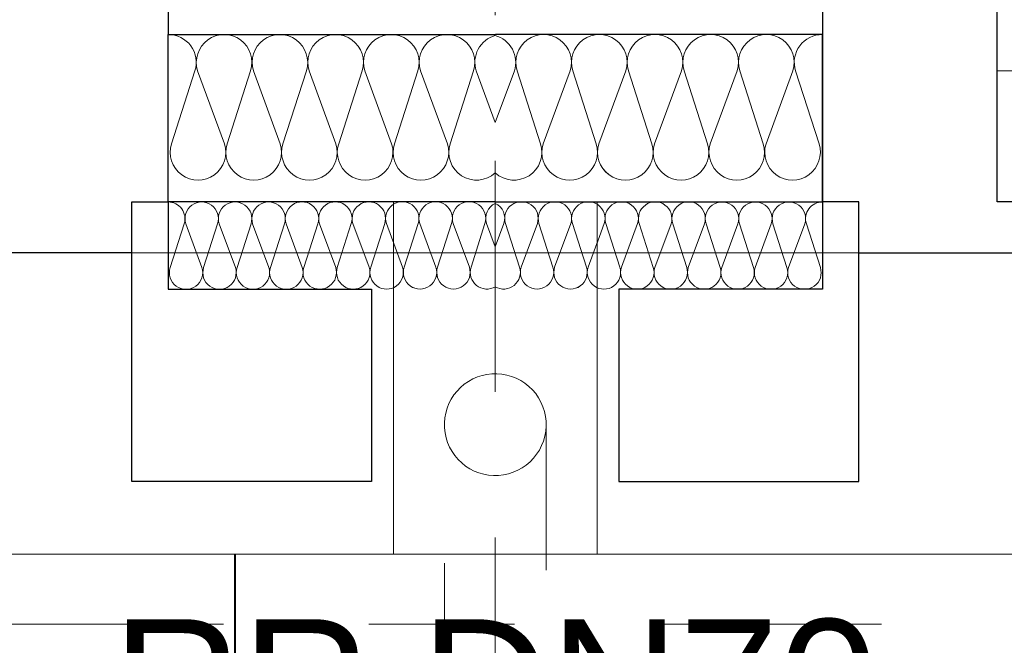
# Model space of a CAD drawing. Header units: metres. Extents: x -180 to 4, y -50 to 6.
# Tile 170 of 256: x -91.498 to -90.821, y -31.857 to -31.427. Entities that reach past the tile are written whole.
import ezdxf

# ---------------------------------------------------------------- set-up
doc = ezdxf.new("R2010")
doc.units = ezdxf.units.M
doc.header["$LTSCALE"] = 0.05
doc.header["$PDMODE"] = 1
doc.header["$PDSIZE"] = -2
for name, pattern in [('ISO-10 Strichpunktlinie', [4.699, 3.048, -0.762, 0.127, -0.762]), ('Linienart-50', [2.116531, 1.058062, -1.058469]), ('Linienart-53', [5.291531, 3.175, -1.058062, 0.352704, -0.705764])]:
    doc.linetypes.add(name, pattern=pattern)
doc.layers.get('0').update_dxf_attribs({"lineweight": 25})
for name, color, linetype, lineweight, true_color in [('30 -33 Aussenwände- 7 Fassade_ Elemente', 7, 'Continuous', 9, 0x00aacc), ('40 -41 Abwasser_Wasser_Gas- 1 Abwasser + sanitäre Anlagen', 7, 'Continuous', 9, 0xff6633), ('70 -72 Beschriftung- 1 Beschriftung allgemein', 7, 'Continuous', 9, 0xff6633), ('70 -72 Beschriftung- 7 Detailverweise Linie', 7, 'Continuous', 9, 0x00dd00), ('70 -76 Bemaßung- 2 Allgemein', 7, 'Continuous', 5, 0x6666cc)]:
    doc.layers.add(name, color=color, linetype=linetype, lineweight=lineweight, true_color=true_color)
for name, color, linetype, lineweight in [('40 -41 Abwasser_Wasser_Gas- 2 Wasser-1', 7, 'Continuous', 15), ('60- 61 allgemeine Ausstattung- 4 Terrassen', 7, 'Continuous', 9), ('70 -71 Achsen- 1 Gebäudeachsen', 7, 'Linienart-53', 18), ('Keine', 7, 'Continuous', 9)]:
    doc.layers.add(name, color=color, linetype=linetype, lineweight=lineweight)
doc.styles.add('Arial', font='arial.ttf')
doc.dimstyles.new('k+k 1_50', dxfattribs={"dimtxt": 0.100689, "dimasz": 0.05302, "dimexe": 0.05, "dimexo": 0.15, "dimgap": 0.01, "dimtad": 1, "dimdec": 3, "dimtxsty": 'Arial', "dimblk": 'VW_SLASH', "dimblk1": 'VW_SLASH', "dimblk2": 'VW_SLASH', "dimcen": 0, "dimdle": 0.05, "dimadec": 3, "dimazin": 0, "dimtfac": 0.75, "dimtdec": 3, "dimtix": 1, "dimtmove": 0, "dimatfit": 0, "dimldrblk": 'VW_SLASH-1', "dimfxl": 0.125, "dimfxlon": 1, "dimfrac": 2, "dimtolj": 1, "dimarcsym": 0})

# ---------------------------------------------------------------- blocks, each defined once
blk = doc.blocks.new('Gruppe-2801')
at = {"color": 255}
blk.add_wipeout([(-90.826, -31.46204), (-89.606, -31.46204), (-89.606, -31.55204), (-90.826, -31.55204)], dxfattribs=at).dxf.layer = '30 -33 Aussenwände- 7 Fassade_ Elemente'
at = {"layer": '30 -33 Aussenwände- 7 Fassade_ Elemente', "flags": 128}
blk.add_lwpolyline([(-90.826, -31.46204), (-89.606, -31.46204), (-89.606, -31.55204), (-90.826, -31.55204)], close=True, dxfattribs=at)
at = {"color": 255, "lineweight": 18}
blk.add_wipeout([(-90.826, -31.46204), (-90.736, -31.46204), (-90.736, -31.55204), (-90.826, -31.55204)], dxfattribs=at).dxf.layer = '30 -33 Aussenwände- 7 Fassade_ Elemente'
at = {"layer": '30 -33 Aussenwände- 7 Fassade_ Elemente', "lineweight": 18, "flags": 128}
blk.add_lwpolyline([(-90.826, -31.46204), (-90.736, -31.46204), (-90.736, -31.55204), (-90.826, -31.55204)], close=True, dxfattribs=at)
blk = doc.blocks.new('Gruppe-2805')
at = {"layer": '30 -33 Aussenwände- 7 Fassade_ Elemente', "lineweight": 9, "transparency": 33554687, "flags": 128}
for points in [[(0.1015, -4.05304, 0.324435), (0.12286, -4.04606, 0.324435), (0.12286, -4.02359, 0.324435), (0.1015, -4.01661), (0.0515, -4.03268, -0.324488), (0.03014, -4.0257, -0.324488), (0.03014, -4.00323, -0.324488), (0.0515, -3.99625), (0.1015, -4.01474, 0.324435), (0.12286, -4.00776, 0.324435), (0.12286, -3.98529, 0.324435), (0.1015, -3.97831), (0.0515, -3.99438, -0.324488), (0.03014, -3.9874, -0.324488), (0.03014, -3.96493, -0.324488), (0.0515, -3.95795), (0.1015, -3.97643, 0.324435), (0.12286, -3.96945, 0.324435), (0.12286, -3.94699, 0.324435), (0.1015, -3.94001), (0.0515, -3.95608, -0.767984), (0.03146, -3.925)], [(0.12581, -3.925, -0.426772), (0.1015, -3.93813), (0.06598, -3.925)], [(0.1015, -4.12964, 1.372583), (0.1015, -4.09322), (0.0515, -4.10929, -1.372995), (0.0515, -4.07286), (0.1015, -4.09134, 1.372583), (0.1015, -4.05491), (0.0515, -4.07098, -1.372995), (0.0515, -4.03456), (0.1015, -4.05304, 1.372583), (0.1015, -4.01661), (0.0515, -4.03268, -1.372995), (0.0515, -3.99625), (0.1015, -4.01474, 1.372583), (0.1015, -3.97831), (0.0515, -3.99438, -1.372995), (0.0515, -3.95795)], [(0.1265, -4.15, 0.513088), (0.1015, -4.13152), (0.0515, -4.14759, -1.372995), (0.0515, -4.11116), (0.1015, -4.12964, 1.372583), (0.1015, -4.09322), (0.0515, -4.10929, -1.372995), (0.0515, -4.07286), (0.1015, -4.09134, 1.372583), (0.1015, -4.05491)]]:
    blk.add_lwpolyline(points, format="xyb", dxfattribs=at)
blk = doc.blocks.new('Gruppe-2806')
at = {"layer": '30 -33 Aussenwände- 7 Fassade_ Elemente', "transparency": 33554687}
blk.add_blockref('Gruppe-2805', (0, 0), dxfattribs=at)
blk = doc.blocks.new('Dämmung-131')
at = {"layer": '30 -33 Aussenwände- 7 Fassade_ Elemente', "color": 7, "transparency": 33554687}
blk.add_blockref('Gruppe-2806', (0, 0), dxfattribs=at)
at = {"layer": '30 -33 Aussenwände- 7 Fassade_ Elemente', "color": 0, "flags": 1}
for tag in ['instanceID', 'prm0_value', 'prm1_value', 'prm2_value', 'prm3_value', 'prm4_value', 'prm5_value', 'prm6_value', 'IFC_UUID', 'prm0_name', 'prm0_type', 'prm1_name', 'prm1_type', 'prm2_name', 'prm2_type', 'prm3_name', 'prm3_type', 'prm4_name', 'prm4_type', 'prm5_name', 'prm5_type', 'prm6_name', 'prm6_type']:
    blk.add_attdef(tag, (-91.171, -31.58024), '', height=0.00018, dxfattribs=at)
blk = doc.blocks.new('Gruppe-2808')
at = {"layer": '30 -33 Aussenwände- 7 Fassade_ Elemente', "lineweight": 9, "transparency": 33554687, "flags": 128}
for points in [[(0.07161, -3.99989, 0.324435), (0.08443, -3.99572, 0.324435), (0.08444, -3.98223, 0.324435), (0.07163, -3.97804), (0.04162, -3.98766, -0.324488), (0.02881, -3.98346, -0.324488), (0.02882, -3.96998, -0.324488), (0.04164, -3.9658), (0.07163, -3.97691, 0.324435), (0.08445, -3.97273, 0.324435), (0.08446, -3.95925, 0.324435), (0.07165, -3.95506), (0.04164, -3.96467, -0.324488), (0.02883, -3.96048, -0.324488), (0.02884, -3.94699, -0.324488), (0.04166, -3.94282), (0.07165, -3.95393, 0.324435), (0.08447, -3.94975, 0.324435), (0.08448, -3.93627, 0.324435), (0.07167, -3.93207), (0.04166, -3.94169, -0.688254), (0.02823, -3.92496)], [(0.08554, -3.92501, -0.374705), (0.07167, -3.93095), (0.05557, -3.92498)], [(0.07151, -4.13778, 1.372583), (0.07153, -4.11593), (0.04152, -4.12554, -1.372995), (0.04154, -4.10369), (0.07153, -4.1148, 1.372583), (0.07154, -4.09294), (0.04154, -4.10256, -1.372995), (0.04155, -4.08071), (0.07154, -4.09182, 1.372583), (0.07156, -4.06996), (0.04155, -4.07958, -1.372995), (0.04157, -4.05773), (0.07156, -4.06884, 1.372583), (0.07158, -4.04698), (0.04157, -4.0566, -1.372995), (0.04159, -4.03474), (0.07158, -4.04586, 1.372583), (0.0716, -4.024), (0.04159, -4.03362, -1.372995), (0.04161, -4.01176), (0.0716, -4.02287, 1.372583), (0.07161, -4.00102), (0.04161, -4.01064, -1.372995), (0.04162, -3.98878), (0.07161, -3.99989, 1.372583), (0.07163, -3.97804), (0.04162, -3.98766, -1.372995), (0.04164, -3.9658), (0.07163, -3.97691, 1.372583), (0.07165, -3.95506), (0.04164, -3.96467, -1.372995), (0.04166, -3.94282)], [(0.0865, -4.15001, 0.513088), (0.07151, -4.13891), (0.0415, -4.14853, -1.372995), (0.04152, -4.12667), (0.07151, -4.13778, 1.372583), (0.07153, -4.11593), (0.04152, -4.12554, -1.372995), (0.04154, -4.10369), (0.07153, -4.1148, 1.372583), (0.07154, -4.09294)]]:
    blk.add_lwpolyline(points, format="xyb", dxfattribs=at)
blk = doc.blocks.new('Gruppe-2809')
at = {"layer": '30 -33 Aussenwände- 7 Fassade_ Elemente', "transparency": 33554687}
blk.add_blockref('Gruppe-2808', (0, 0), dxfattribs=at)
blk = doc.blocks.new('Dämmung-132')
at = {"layer": '30 -33 Aussenwände- 7 Fassade_ Elemente', "color": 7, "transparency": 33554687}
blk.add_blockref('Gruppe-2809', (0, 0), dxfattribs=at)
at = {"layer": '30 -33 Aussenwände- 7 Fassade_ Elemente', "color": 0, "flags": 1}
for tag in ['prm0_value', 'prm1_value', 'prm2_value', 'prm3_value', 'prm4_value', 'prm5_value', 'prm6_value', 'instanceID', 'prm0_name', 'prm0_type', 'prm2_name', 'prm2_type', 'prm3_name', 'prm3_type', 'prm6_name', 'prm6_type', 'prm1_name', 'prm1_type', 'prm4_name', 'prm4_type', 'prm5_name', 'prm5_type', 'IFC_UUID']:
    blk.add_attdef(tag, (-91.17104, -31.62549), '', height=0.00018, dxfattribs=at)
blk = doc.blocks.new('Gruppe-2816')
at = {"color": 255}
blk.add_wipeout([(-91.171, -31.79404), (-82.921, -31.79404), (-82.921, -30.99704), (-91.171, -30.99704)], dxfattribs=at).dxf.layer = '30 -33 Aussenwände- 7 Fassade_ Elemente'
blk.add_wipeout([(-90.946, -31.55204), (-90.946, -30.99704), (-83.146, -30.99704), (-83.146, -31.55204), (-82.991, -31.55204), (-82.991, -31.79404), (-91.101, -31.79404), (-91.101, -31.55204)], dxfattribs=at).dxf.layer = '30 -33 Aussenwände- 7 Fassade_ Elemente'
at = {"layer": '30 -33 Aussenwände- 7 Fassade_ Elemente', "flags": 128}
blk.add_lwpolyline([(-90.946, -31.55204), (-90.946, -30.99704), (-83.146, -30.99704), (-83.146, -31.55204), (-82.991, -31.55204), (-82.991, -31.79404), (-91.101, -31.79404), (-91.101, -31.55204)], close=True, dxfattribs=at)
at = {"layer": '30 -33 Aussenwände- 7 Fassade_ Elemente', "color": 7}
blk.add_blockref('Gruppe-2801', (0, 0), dxfattribs=at)
at = {"color": 255, "lineweight": 25}
blk.add_wipeout([(-90.781, -31.58704), (-90.781, -31.55204), (-90.826, -31.55204), (-90.826, -31.29704), (-90.946, -31.29704), (-90.946, -31.58704)], dxfattribs=at).dxf.layer = '30 -33 Aussenwände- 7 Fassade_ Elemente'
at = {"layer": '30 -33 Aussenwände- 7 Fassade_ Elemente', "lineweight": 25, "flags": 128}
blk.add_lwpolyline([(-90.781, -31.58704), (-90.781, -31.55204), (-90.826, -31.55204), (-90.826, -31.29704), (-90.946, -31.29704), (-90.946, -31.58704)], close=True, dxfattribs=at)
at = {"color": 255, "lineweight": 25}
blk.add_wipeout([(-91.171, -31.55204), (-90.946, -31.55204), (-90.946, -31.43704), (-91.171, -31.43704)], dxfattribs=at).dxf.layer = '30 -33 Aussenwände- 7 Fassade_ Elemente'
at = {"layer": '30 -33 Aussenwände- 7 Fassade_ Elemente', "lineweight": 25, "flags": 128}
blk.add_lwpolyline([(-91.171, -31.55204), (-90.946, -31.55204), (-90.946, -31.43704), (-91.171, -31.43704)], dxfattribs=at)
at = {"layer": '30 -33 Aussenwände- 7 Fassade_ Elemente', "rotation": 90}
blk.add_blockref('Dämmung-131', (-95.096, -31.56354), dxfattribs=at)
at = {"color": 255, "lineweight": 25}
blk.add_wipeout([(-90.946, -31.55204), (-90.946, -31.61204), (-91.086, -31.61204), (-91.086, -31.74404), (-90.921, -31.74404), (-90.921, -31.55204)], dxfattribs=at).dxf.layer = '30 -33 Aussenwände- 7 Fassade_ Elemente'
at = {"layer": '30 -33 Aussenwände- 7 Fassade_ Elemente', "lineweight": 25, "flags": 128}
blk.add_lwpolyline([(-90.946, -31.55204), (-90.946, -31.61204), (-91.086, -31.61204), (-91.086, -31.74404), (-90.921, -31.74404), (-90.921, -31.55204)], close=True, dxfattribs=at)
at = {"layer": '30 -33 Aussenwände- 7 Fassade_ Elemente', "rotation": 90}
blk.add_blockref('Dämmung-132', (-95.096, -31.63856), dxfattribs=at)
blk = doc.blocks.new('Gruppe-2929')
at = {"layer": '30 -33 Aussenwände- 7 Fassade_ Elemente', "lineweight": 9, "transparency": 33554687, "flags": 128}
for points in [[(0.1015, -4.05304, 0.324435), (0.12286, -4.04606, 0.324435), (0.12286, -4.02359, 0.324435), (0.1015, -4.01661), (0.0515, -4.03268, -0.324488), (0.03014, -4.0257, -0.324488), (0.03014, -4.00323, -0.324488), (0.0515, -3.99625), (0.1015, -4.01474, 0.324435), (0.12286, -4.00776, 0.324435), (0.12286, -3.98529, 0.324435), (0.1015, -3.97831), (0.0515, -3.99438, -0.324488), (0.03014, -3.9874, -0.324488), (0.03014, -3.96493, -0.324488), (0.0515, -3.95795), (0.1015, -3.97643, 0.324435), (0.12286, -3.96945, 0.324435), (0.12286, -3.94699, 0.324435), (0.1015, -3.94001), (0.0515, -3.95608, -0.767984), (0.03146, -3.925)], [(0.12581, -3.925, -0.426772), (0.1015, -3.93813), (0.06598, -3.925)], [(0.1015, -4.12964, 1.372583), (0.1015, -4.09322), (0.0515, -4.10929, -1.372995), (0.0515, -4.07286), (0.1015, -4.09134, 1.372583), (0.1015, -4.05491), (0.0515, -4.07098, -1.372995), (0.0515, -4.03456), (0.1015, -4.05304, 1.372583), (0.1015, -4.01661), (0.0515, -4.03268, -1.372995), (0.0515, -3.99625), (0.1015, -4.01474, 1.372583), (0.1015, -3.97831), (0.0515, -3.99438, -1.372995), (0.0515, -3.95795)], [(0.1265, -4.15, 0.513088), (0.1015, -4.13152), (0.0515, -4.14759, -1.372995), (0.0515, -4.11116), (0.1015, -4.12964, 1.372583), (0.1015, -4.09322), (0.0515, -4.10929, -1.372995), (0.0515, -4.07286), (0.1015, -4.09134, 1.372583), (0.1015, -4.05491)]]:
    blk.add_lwpolyline(points, format="xyb", dxfattribs=at)
blk = doc.blocks.new('Gruppe-2930')
at = {"layer": '30 -33 Aussenwände- 7 Fassade_ Elemente', "transparency": 33554687}
blk.add_blockref('Gruppe-2929', (0, 0), dxfattribs=at)
blk = doc.blocks.new('Dämmung-135')
at = {"layer": '30 -33 Aussenwände- 7 Fassade_ Elemente', "color": 7, "transparency": 33554687}
blk.add_blockref('Gruppe-2930', (0, 0), dxfattribs=at)
at = {"layer": '30 -33 Aussenwände- 7 Fassade_ Elemente', "color": 0, "flags": 1}
for tag in ['instanceID', 'prm0_value', 'prm1_value', 'prm2_value', 'prm3_value', 'prm4_value', 'prm5_value', 'prm6_value', 'IFC_UUID', 'prm0_name', 'prm0_type', 'prm1_name', 'prm1_type', 'prm2_name', 'prm2_type', 'prm3_name', 'prm3_type', 'prm4_name', 'prm4_type', 'prm5_name', 'prm5_type', 'prm6_name', 'prm6_type']:
    blk.add_attdef(tag, (-91.396, -31.58024), '', height=0.00018, dxfattribs=at)
blk = doc.blocks.new('Gruppe-2932')
at = {"layer": '30 -33 Aussenwände- 7 Fassade_ Elemente', "lineweight": 9, "transparency": 33554687, "flags": 128}
for points in [[(0.07161, -3.99989, 0.324435), (0.08443, -3.99572, 0.324435), (0.08444, -3.98223, 0.324435), (0.07163, -3.97804), (0.04162, -3.98766, -0.324488), (0.02881, -3.98346, -0.324488), (0.02882, -3.96998, -0.324488), (0.04164, -3.9658), (0.07163, -3.97691, 0.324435), (0.08445, -3.97273, 0.324435), (0.08446, -3.95925, 0.324435), (0.07165, -3.95506), (0.04164, -3.96467, -0.324488), (0.02883, -3.96048, -0.324488), (0.02884, -3.94699, -0.324488), (0.04166, -3.94282), (0.07165, -3.95393, 0.324435), (0.08447, -3.94975, 0.324435), (0.08448, -3.93627, 0.324435), (0.07167, -3.93207), (0.04166, -3.94169, -0.688254), (0.02823, -3.92496)], [(0.08554, -3.92501, -0.374705), (0.07167, -3.93095), (0.05557, -3.92498)], [(0.07151, -4.13778, 1.372583), (0.07153, -4.11593), (0.04152, -4.12554, -1.372995), (0.04154, -4.10369), (0.07153, -4.1148, 1.372583), (0.07154, -4.09294), (0.04154, -4.10256, -1.372995), (0.04155, -4.08071), (0.07154, -4.09182, 1.372583), (0.07156, -4.06996), (0.04155, -4.07958, -1.372995), (0.04157, -4.05773), (0.07156, -4.06884, 1.372583), (0.07158, -4.04698), (0.04157, -4.0566, -1.372995), (0.04159, -4.03474), (0.07158, -4.04586, 1.372583), (0.0716, -4.024), (0.04159, -4.03362, -1.372995), (0.04161, -4.01176), (0.0716, -4.02287, 1.372583), (0.07161, -4.00102), (0.04161, -4.01064, -1.372995), (0.04162, -3.98878), (0.07161, -3.99989, 1.372583), (0.07163, -3.97804), (0.04162, -3.98766, -1.372995), (0.04164, -3.9658), (0.07163, -3.97691, 1.372583), (0.07165, -3.95506), (0.04164, -3.96467, -1.372995), (0.04166, -3.94282)], [(0.0865, -4.15001, 0.513088), (0.07151, -4.13891), (0.0415, -4.14853, -1.372995), (0.04152, -4.12667), (0.07151, -4.13778, 1.372583), (0.07153, -4.11593), (0.04152, -4.12554, -1.372995), (0.04154, -4.10369), (0.07153, -4.1148, 1.372583), (0.07154, -4.09294)]]:
    blk.add_lwpolyline(points, format="xyb", dxfattribs=at)
blk = doc.blocks.new('Gruppe-2933')
at = {"layer": '30 -33 Aussenwände- 7 Fassade_ Elemente', "transparency": 33554687}
blk.add_blockref('Gruppe-2932', (0, 0), dxfattribs=at)
blk = doc.blocks.new('Dämmung-136')
at = {"layer": '30 -33 Aussenwände- 7 Fassade_ Elemente', "color": 7, "transparency": 33554687}
blk.add_blockref('Gruppe-2933', (0, 0), dxfattribs=at)
at = {"layer": '30 -33 Aussenwände- 7 Fassade_ Elemente', "color": 0, "flags": 1}
for tag in ['prm0_value', 'prm1_value', 'prm2_value', 'prm3_value', 'prm4_value', 'prm5_value', 'prm6_value', 'instanceID', 'prm0_name', 'prm0_type', 'prm2_name', 'prm2_type', 'prm3_name', 'prm3_type', 'prm6_name', 'prm6_type', 'prm1_name', 'prm1_type', 'prm4_name', 'prm4_type', 'prm5_name', 'prm5_type', 'IFC_UUID']:
    blk.add_attdef(tag, (-91.39601, -31.62549), '', height=0.00018, dxfattribs=at)
blk = doc.blocks.new('Gruppe-2940')
at = {"color": 255}
blk.add_wipeout([(-91.171, -31.79404), (-99.421, -31.79404), (-99.421, -30.99704), (-91.171, -30.99704)], dxfattribs=at).dxf.layer = '30 -33 Aussenwände- 7 Fassade_ Elemente'
blk.add_wipeout([(-91.396, -31.55204), (-91.396, -30.99704), (-99.196, -30.99704), (-99.196, -31.55204), (-99.351, -31.55204), (-99.351, -31.79404), (-91.241, -31.79404), (-91.241, -31.55204)], dxfattribs=at).dxf.layer = '30 -33 Aussenwände- 7 Fassade_ Elemente'
at = {"layer": '30 -33 Aussenwände- 7 Fassade_ Elemente', "flags": 128}
blk.add_lwpolyline([(-91.396, -31.55204), (-91.396, -30.99704), (-99.196, -30.99704), (-99.196, -31.55204), (-99.351, -31.55204), (-99.351, -31.79404), (-91.241, -31.79404), (-91.241, -31.55204)], close=True, dxfattribs=at)
at = {"color": 255, "lineweight": 25}
blk.add_wipeout([(-91.561, -31.58704), (-91.561, -31.55204), (-91.516, -31.55204), (-91.516, -31.29704), (-91.396, -31.29704), (-91.396, -31.58704)], dxfattribs=at).dxf.layer = '30 -33 Aussenwände- 7 Fassade_ Elemente'
at = {"layer": '30 -33 Aussenwände- 7 Fassade_ Elemente', "lineweight": 25, "flags": 128}
blk.add_lwpolyline([(-91.561, -31.58704), (-91.561, -31.55204), (-91.516, -31.55204), (-91.516, -31.29704), (-91.396, -31.29704), (-91.396, -31.58704)], close=True, dxfattribs=at)
at = {"color": 255, "lineweight": 25}
blk.add_wipeout([(-91.171, -31.55204), (-91.396, -31.55204), (-91.396, -31.43704), (-91.171, -31.43704)], dxfattribs=at).dxf.layer = '30 -33 Aussenwände- 7 Fassade_ Elemente'
at = {"layer": '30 -33 Aussenwände- 7 Fassade_ Elemente', "lineweight": 25, "flags": 128}
blk.add_lwpolyline([(-91.171, -31.55204), (-91.396, -31.55204), (-91.396, -31.43704), (-91.171, -31.43704)], dxfattribs=at)
at = {"layer": '30 -33 Aussenwände- 7 Fassade_ Elemente', "xscale": -1, "rotation": 270}
blk.add_blockref('Dämmung-135', (-87.246, -31.56354), dxfattribs=at)
at = {"color": 255, "lineweight": 25}
blk.add_wipeout([(-91.396, -31.55204), (-91.396, -31.61204), (-91.256, -31.61204), (-91.256, -31.74404), (-91.421, -31.74404), (-91.421, -31.55204)], dxfattribs=at).dxf.layer = '30 -33 Aussenwände- 7 Fassade_ Elemente'
at = {"layer": '30 -33 Aussenwände- 7 Fassade_ Elemente', "lineweight": 25, "flags": 128}
blk.add_lwpolyline([(-91.396, -31.55204), (-91.396, -31.61204), (-91.256, -31.61204), (-91.256, -31.74404), (-91.421, -31.74404), (-91.421, -31.55204)], close=True, dxfattribs=at)
at = {"layer": '30 -33 Aussenwände- 7 Fassade_ Elemente', "xscale": -1, "rotation": 270}
blk.add_blockref('Dämmung-136', (-87.246, -31.63856), dxfattribs=at)
blk = doc.blocks.new('_03-OG3_Tragwerk (2D)')
at = {"layer": '30 -33 Aussenwände- 7 Fassade_ Elemente', "color": 7}
blk.add_blockref('Gruppe-2816', (0, 0), dxfattribs=at)
blk.add_blockref('Gruppe-2940', (0, 0), dxfattribs=at)
blk = doc.blocks.new('Gruppe-7528')
at = {"layer": '70 -72 Beschriftung- 1 Beschriftung allgemein', "insert": (-91.171, -31.83873), "char_height": 0.088103, "attachment_point": 2, "line_spacing_factor": 0.969685, "style": 'Arial'}
blk.add_mtext('RR DN70', dxfattribs=at)
at = {"color": 255}
blk.add_wipeout([(-91.20131, -31.68754), (-91.19945, -31.68466), (-91.19731, -31.68196), (-91.19493, -31.6795), (-91.19231, -31.67727), (-91.18948, -31.67532), (-91.18648, -31.67365), (-91.18333, -31.67229), (-91.18006, -31.67123), (-91.1767, -31.67051), (-91.17329, -31.67012), (-91.16985, -31.67006), (-91.16643, -31.67034), (-91.16305, -31.67096), (-91.15975, -31.6719), (-91.15656, -31.67316), (-91.1535, -31.67473), (-91.15061, -31.67659), (-91.14792, -31.67873), (-91.14545, -31.68112), (-91.14323, -31.68374), (-91.14128, -31.68656), (-91.13961, -31.68956), (-91.13824, -31.69271), (-91.13719, -31.69598), (-91.13647, -31.69934), (-91.13607, -31.70275), (-91.13602, -31.70619), (-91.1363, -31.70961), (-91.13691, -31.71299), (-91.13786, -31.71629), (-91.13912, -31.71949), (-91.14069, -31.72254), (-91.14255, -31.72543), (-91.14469, -31.72812), (-91.14707, -31.73059), (-91.14969, -31.73281), (-91.15252, -31.73476), (-91.15552, -31.73643), (-91.15867, -31.7378), (-91.16194, -31.73885), (-91.1653, -31.73957), (-91.16871, -31.73997), (-91.17215, -31.74002), (-91.17557, -31.73974), (-91.17895, -31.73913), (-91.18225, -31.73818), (-91.18544, -31.73692), (-91.1885, -31.73535), (-91.19139, -31.73349), (-91.19408, -31.73136), (-91.19655, -31.72897), (-91.19877, -31.72635), (-91.20072, -31.72352), (-91.20239, -31.72052), (-91.20376, -31.71737), (-91.20481, -31.7141), (-91.20553, -31.71074), (-91.20593, -31.70733), (-91.20598, -31.7039), (-91.2057, -31.70047), (-91.20509, -31.69709), (-91.20414, -31.69379), (-91.20288, -31.6906)], dxfattribs=at).dxf.layer = '40 -41 Abwasser_Wasser_Gas- 2 Wasser-1'
at = {"layer": '40 -41 Abwasser_Wasser_Gas- 2 Wasser-1', "flags": 128}
blk.add_lwpolyline([(-91.20131, -31.68754), (-91.19945, -31.68466), (-91.19731, -31.68196), (-91.19493, -31.6795), (-91.19231, -31.67727), (-91.18948, -31.67532), (-91.18648, -31.67365), (-91.18333, -31.67229), (-91.18006, -31.67123), (-91.1767, -31.67051), (-91.17329, -31.67012), (-91.16985, -31.67006), (-91.16643, -31.67034), (-91.16305, -31.67096), (-91.15975, -31.6719), (-91.15656, -31.67316), (-91.1535, -31.67473), (-91.15061, -31.67659), (-91.14792, -31.67873), (-91.14545, -31.68112), (-91.14323, -31.68374), (-91.14128, -31.68656), (-91.13961, -31.68956), (-91.13824, -31.69271), (-91.13719, -31.69598), (-91.13647, -31.69934), (-91.13607, -31.70275), (-91.13602, -31.70619), (-91.1363, -31.70961), (-91.13691, -31.71299), (-91.13786, -31.71629), (-91.13912, -31.71949), (-91.14069, -31.72254), (-91.14255, -31.72543), (-91.14469, -31.72812), (-91.14707, -31.73059), (-91.14969, -31.73281), (-91.15252, -31.73476), (-91.15552, -31.73643), (-91.15867, -31.7378), (-91.16194, -31.73885), (-91.1653, -31.73957), (-91.16871, -31.73997), (-91.17215, -31.74002), (-91.17557, -31.73974), (-91.17895, -31.73913), (-91.18225, -31.73818), (-91.18544, -31.73692), (-91.1885, -31.73535), (-91.19139, -31.73349), (-91.19408, -31.73136), (-91.19655, -31.72897), (-91.19877, -31.72635), (-91.20072, -31.72352), (-91.20239, -31.72052), (-91.20376, -31.71737), (-91.20481, -31.7141), (-91.20553, -31.71074), (-91.20593, -31.70733), (-91.20598, -31.7039), (-91.2057, -31.70047), (-91.20509, -31.69709), (-91.20414, -31.69379), (-91.20288, -31.6906)], close=True, dxfattribs=at)
blk = doc.blocks.new('Gruppe-7796')
at = {"layer": '70 -72 Beschriftung- 1 Beschriftung allgemein', "insert": (-91.171, -31.83873), "char_height": 0.088103, "attachment_point": 2, "line_spacing_factor": 0.969685, "style": 'Arial'}
blk.add_mtext('RR DN70', dxfattribs=at)
at = {"color": 255}
blk.add_wipeout([(-91.20131, -31.68754), (-91.19945, -31.68466), (-91.19731, -31.68196), (-91.19493, -31.6795), (-91.19231, -31.67727), (-91.18948, -31.67532), (-91.18648, -31.67365), (-91.18333, -31.67229), (-91.18006, -31.67123), (-91.1767, -31.67051), (-91.17329, -31.67012), (-91.16985, -31.67006), (-91.16643, -31.67034), (-91.16305, -31.67096), (-91.15975, -31.6719), (-91.15656, -31.67316), (-91.1535, -31.67473), (-91.15061, -31.67659), (-91.14792, -31.67873), (-91.14545, -31.68112), (-91.14323, -31.68374), (-91.14128, -31.68656), (-91.13961, -31.68956), (-91.13824, -31.69271), (-91.13719, -31.69598), (-91.13647, -31.69934), (-91.13607, -31.70275), (-91.13602, -31.70619), (-91.1363, -31.70961), (-91.13691, -31.71299), (-91.13786, -31.71629), (-91.13912, -31.71949), (-91.14069, -31.72254), (-91.14255, -31.72543), (-91.14469, -31.72812), (-91.14707, -31.73059), (-91.14969, -31.73281), (-91.15252, -31.73476), (-91.15552, -31.73643), (-91.15867, -31.7378), (-91.16194, -31.73885), (-91.1653, -31.73957), (-91.16871, -31.73997), (-91.17215, -31.74002), (-91.17557, -31.73974), (-91.17895, -31.73913), (-91.18225, -31.73818), (-91.18544, -31.73692), (-91.1885, -31.73535), (-91.19139, -31.73349), (-91.19408, -31.73136), (-91.19655, -31.72897), (-91.19877, -31.72635), (-91.20072, -31.72352), (-91.20239, -31.72052), (-91.20376, -31.71737), (-91.20481, -31.7141), (-91.20553, -31.71074), (-91.20593, -31.70733), (-91.20598, -31.7039), (-91.2057, -31.70047), (-91.20509, -31.69709), (-91.20414, -31.69379), (-91.20288, -31.6906)], dxfattribs=at).dxf.layer = '40 -41 Abwasser_Wasser_Gas- 2 Wasser-1'
at = {"layer": '40 -41 Abwasser_Wasser_Gas- 2 Wasser-1', "flags": 128}
blk.add_lwpolyline([(-91.20131, -31.68754), (-91.19945, -31.68466), (-91.19731, -31.68196), (-91.19493, -31.6795), (-91.19231, -31.67727), (-91.18948, -31.67532), (-91.18648, -31.67365), (-91.18333, -31.67229), (-91.18006, -31.67123), (-91.1767, -31.67051), (-91.17329, -31.67012), (-91.16985, -31.67006), (-91.16643, -31.67034), (-91.16305, -31.67096), (-91.15975, -31.6719), (-91.15656, -31.67316), (-91.1535, -31.67473), (-91.15061, -31.67659), (-91.14792, -31.67873), (-91.14545, -31.68112), (-91.14323, -31.68374), (-91.14128, -31.68656), (-91.13961, -31.68956), (-91.13824, -31.69271), (-91.13719, -31.69598), (-91.13647, -31.69934), (-91.13607, -31.70275), (-91.13602, -31.70619), (-91.1363, -31.70961), (-91.13691, -31.71299), (-91.13786, -31.71629), (-91.13912, -31.71949), (-91.14069, -31.72254), (-91.14255, -31.72543), (-91.14469, -31.72812), (-91.14707, -31.73059), (-91.14969, -31.73281), (-91.15252, -31.73476), (-91.15552, -31.73643), (-91.15867, -31.7378), (-91.16194, -31.73885), (-91.1653, -31.73957), (-91.16871, -31.73997), (-91.17215, -31.74002), (-91.17557, -31.73974), (-91.17895, -31.73913), (-91.18225, -31.73818), (-91.18544, -31.73692), (-91.1885, -31.73535), (-91.19139, -31.73349), (-91.19408, -31.73136), (-91.19655, -31.72897), (-91.19877, -31.72635), (-91.20072, -31.72352), (-91.20239, -31.72052), (-91.20376, -31.71737), (-91.20481, -31.7141), (-91.20553, -31.71074), (-91.20593, -31.70733), (-91.20598, -31.7039), (-91.2057, -31.70047), (-91.20509, -31.69709), (-91.20414, -31.69379), (-91.20288, -31.6906)], close=True, dxfattribs=at)
blk = doc.blocks.new('Gruppe-7859')
at = {"layer": '60- 61 allgemeine Ausstattung- 4 Terrassen', "linetype": 'Continuous', "lineweight": 9, "transparency": 33554534}
h = blk.add_hatch(dxfattribs=at)
h.set_pattern_fill('Platte 60_60 SRF-1', style=0, pattern_type=2)
h.set_pattern_definition([(90, (-83.55, -31.79404), (-0.6, 7e-17), []), (0, (-83.55, -31.79404), (0, 0.6), [])])
h.paths.add_polyline_path([(-91.35039, -37.19404), (-98.82401, -37.19404), (-98.82401, -39.2803), (-98.824, -39.2803), (-98.824, -39.83704), (-96.571, -39.83704), (-96.571, -39.71704), (-83.55039, -39.71704), (-83.55039, -37.18704), (-83.55026, -36.06), (-83.55039, -36.06), (-83.55039, -33.59404), (-75.268, -33.59404), (-75.268, -31.79404), (-91.35039, -31.79404)])
at = {"layer": '60- 61 allgemeine Ausstattung- 4 Terrassen', "linetype": 'Continuous', "lineweight": 9, "transparency": 33554495}
h = blk.add_hatch(dxfattribs=at)
h.set_pattern_fill('Dämmstoff v 2mm SRF-2', style=0, pattern_type=2)
h.set_pattern_definition([(90, (-91.35039, -31.79404), (0.2, 0), [])])
h.paths.add_polyline_path([(-98.824, -31.79404), (-98.824, -37.19404), (-91.35039, -37.19404), (-91.35039, -31.79404)])
at = {"layer": '40 -41 Abwasser_Wasser_Gas- 1 Abwasser + sanitäre Anlagen', "linetype": 'Linienart-50', "flags": 128}
blk.add_lwpolyline([(-91.136, -31.70504), (-91.136, -39.86759), (-91.206, -39.86759), (-91.206, -31.70504)], close=True, dxfattribs=at)
at = {"layer": '60- 61 allgemeine Ausstattung- 4 Terrassen', "color": 252, "linetype": 'Continuous', "lineweight": 9, "true_color": 0x888888, "transparency": 33554687, "flags": 128}
for points in [[(-91.35039, -37.19404), (-98.82401, -37.19404), (-98.82401, -39.2803), (-98.824, -39.2803), (-98.824, -39.83704), (-96.571, -39.83704), (-96.571, -39.71704), (-83.55039, -39.71704), (-83.55039, -37.18704), (-83.55026, -36.06), (-83.55039, -36.06), (-83.55039, -33.59404), (-75.268, -33.59404), (-75.268, -31.79404), (-91.35039, -31.79404)], [(-98.824, -31.79404), (-98.824, -37.19404), (-91.35039, -37.19404), (-91.35039, -31.79404)]]:
    blk.add_lwpolyline(points, close=True, dxfattribs=at)
at = {"layer": '40 -41 Abwasser_Wasser_Gas- 2 Wasser-1', "color": 7}
blk.add_blockref('Gruppe-7796', (0, 0), dxfattribs=at)
blk = doc.blocks.new('_OG3_2D (2D)')
at = {"layer": '30 -33 Aussenwände- 7 Fassade_ Elemente', "flags": 128}
blk.add_lwpolyline([(-0.03099996, -0.05704198), (-0.03099996, -20.33704198), (-24.78099996, -20.33704198), (-24.78099996, -31.58704198), (-50.31099996, -31.58704198), (-50.31099996, -20.33704198), (-74.28099996, -20.33704198), (-74.28099996, -31.58704198), (-99.81099996, -31.58704198), (-99.81099996, -11.30704198), (-83.31099996, -11.30704198), (-83.31099996, -0.05704198), (-49.53099996, -0.05704198), (-49.53099996, -11.30704198), (-33.81099996, -11.30704198), (-33.81099996, -0.05704198)], close=True, dxfattribs=at)
at = {"layer": '70 -72 Beschriftung- 7 Detailverweise Linie', "linetype": 'ISO-10 Strichpunktlinie', "flags": 128}
blk.add_lwpolyline([(-74.61906156, -31.84206688), (-99.39743781, -31.84206688), (-99.39743781, -30.89563847), (-74.61906156, -30.89563847)], close=True, dxfattribs=at)
at = {"layer": '40 -41 Abwasser_Wasser_Gas- 2 Wasser-1', "color": 7}
blk.add_blockref('Gruppe-7528', (0, 0), dxfattribs=at)
at = {"layer": '70 -72 Beschriftung- 1 Beschriftung allgemein', "color": 7}
blk.add_blockref('Gruppe-7859', (0, 0), dxfattribs=at)
blk = doc.blocks.new('VW_SLASH')
at = {"color": 0, "linetype": 'ByBlock', "lineweight": -2, "transparency": 16777216}
blk.add_line((0.943, 0), (-1, 0), dxfattribs=at)
at = {"color": 0, "lineweight": 20, "transparency": 16777216, "flags": 128}
blk.add_lwpolyline([(0.5, 0.5), (-0.5, -0.5)], dxfattribs=at)
blk = doc.blocks.new('*D11242')
at = {"layer": '70 -76 Bemaßung- 2 Allgemein', "color": 0, "lineweight": -2}
for p, q in [((-91.456, -44.14704), (-91.456, -44.32204)), ((-91.241, -44.14704), (-91.241, -44.32204)), ((-91.50902, -44.27204), (-91.56204, -44.27204)), ((-91.241, -44.27204), (-91.456, -44.27204)), ((-91.18798, -44.27204), (-91.13496, -44.27204))]:
    blk.add_line(p, q, dxfattribs=at)
at = {"layer": 'Defpoints', "color": 0}
for p in [(-91.456, -31.29704), (-91.241, -31.79404), (-91.456, -44.27204)]:
    blk.add_point(p, dxfattribs=at)
at = {"layer": '70 -76 Bemaßung- 2 Allgemein', "color": 0, "lineweight": -2, "xscale": 0.05302001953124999, "yscale": 0.05302001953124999, "zscale": 0.05302001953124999}
blk.add_blockref('VW_SLASH', (-91.456, -44.27204), dxfattribs=at)
at = {"layer": '70 -76 Bemaßung- 2 Allgemein', "color": 0, "lineweight": -2, "xscale": 0.05302001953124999, "yscale": 0.05302001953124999, "zscale": 0.05302001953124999, "rotation": 180}
blk.add_blockref('VW_SLASH', (-91.241, -44.27204), dxfattribs=at)
at = {"layer": '70 -76 Bemaßung- 2 Allgemein', "color": 0, "insert": (-91.57, -44.18108), "char_height": 0.1006887, "attachment_point": 5, "style": 'Arial'}
blk.add_mtext('\\A1;21\\S5^ ;', dxfattribs=at)
blk = doc.blocks.new('VW_SLASH-1')
at = {"color": 0, "linetype": 'ByBlock', "lineweight": -2, "transparency": 16777216}
blk.add_line((0.943, 0), (-1, 0), dxfattribs=at)
at = {"color": 0, "lineweight": 5, "transparency": 16777216, "flags": 128}
blk.add_lwpolyline([(0.5, 0.5), (-0.5, -0.5)], dxfattribs=at)
blk = doc.blocks.new('*D11243')
at = {"layer": '70 -76 Bemaßung- 2 Allgemein', "color": 0, "lineweight": -2}
for p, q in [((-91.241, -44.14704), (-91.241, -44.32204)), ((-91.171, -44.14704), (-91.171, -44.32204)), ((-91.29402, -44.27204), (-91.34704, -44.27204)), ((-91.171, -44.27204), (-91.241, -44.27204)), ((-91.11798, -44.27204), (-91.06496, -44.27204))]:
    blk.add_line(p, q, dxfattribs=at)
at = {"layer": 'Defpoints', "color": 0}
for p in [(-91.241, -31.79404), (-91.171, -41.29404), (-91.241, -44.27204)]:
    blk.add_point(p, dxfattribs=at)
at = {"layer": '70 -76 Bemaßung- 2 Allgemein', "color": 0, "lineweight": -2, "xscale": 0.05302001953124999, "yscale": 0.05302001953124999, "zscale": 0.05302001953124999}
blk.add_blockref('VW_SLASH', (-91.241, -44.27204), dxfattribs=at)
at = {"layer": '70 -76 Bemaßung- 2 Allgemein', "color": 0, "lineweight": -2, "xscale": 0.05302001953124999, "yscale": 0.05302001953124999, "zscale": 0.05302001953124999, "rotation": 180}
blk.add_blockref('VW_SLASH', (-91.171, -44.27204), dxfattribs=at)
at = {"layer": '70 -76 Bemaßung- 2 Allgemein', "color": 0, "insert": (-91.28165, -44.18108), "char_height": 0.100689, "attachment_point": 5, "style": 'Arial'}
blk.add_mtext('\\A1;7', dxfattribs=at)
blk = doc.blocks.new('*D11244')
at = {"layer": '70 -76 Bemaßung- 2 Allgemein', "color": 0, "lineweight": -2}
for p, q in [((-91.171, -44.14704), (-91.171, -44.32204)), ((-91.101, -44.14704), (-91.101, -44.32204)), ((-91.22402, -44.27204), (-91.27704, -44.27204)), ((-91.101, -44.27204), (-91.171, -44.27204)), ((-91.04798, -44.27204), (-90.99496, -44.27204))]:
    blk.add_line(p, q, dxfattribs=at)
at = {"layer": 'Defpoints', "color": 0}
for p in [(-91.101, -31.79404), (-91.171, -41.29404), (-91.171, -44.27204)]:
    blk.add_point(p, dxfattribs=at)
at = {"layer": '70 -76 Bemaßung- 2 Allgemein', "color": 0, "lineweight": -2, "xscale": 0.05302001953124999, "yscale": 0.05302001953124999, "zscale": 0.05302001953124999}
blk.add_blockref('VW_SLASH', (-91.171, -44.27204), dxfattribs=at)
at = {"layer": '70 -76 Bemaßung- 2 Allgemein', "color": 0, "lineweight": -2, "xscale": 0.05302001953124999, "yscale": 0.05302001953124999, "zscale": 0.05302001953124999, "rotation": 180}
blk.add_blockref('VW_SLASH', (-91.101, -44.27204), dxfattribs=at)
at = {"layer": '70 -76 Bemaßung- 2 Allgemein', "color": 0, "insert": (-91.05, -44.18108), "char_height": 0.100689, "attachment_point": 5, "style": 'Arial'}
blk.add_mtext('\\A1;7', dxfattribs=at)
blk = doc.blocks.new('*D11245')
at = {"layer": '70 -76 Bemaßung- 2 Allgemein', "color": 0, "lineweight": -2}
for p, q in [((-91.101, -44.14704), (-91.101, -44.32204)), ((-90.886, -44.14704), (-90.886, -44.32204)), ((-91.15402, -44.27204), (-91.20704, -44.27204)), ((-90.886, -44.27204), (-91.101, -44.27204)), ((-90.83298, -44.27204), (-90.77996, -44.27204))]:
    blk.add_line(p, q, dxfattribs=at)
at = {"layer": 'Defpoints', "color": 0}
for p in [(-90.886, -31.29704), (-91.101, -31.79404), (-91.101, -44.27204)]:
    blk.add_point(p, dxfattribs=at)
at = {"layer": '70 -76 Bemaßung- 2 Allgemein', "color": 0, "lineweight": -2, "xscale": 0.05302001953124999, "yscale": 0.05302001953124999, "zscale": 0.05302001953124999}
blk.add_blockref('VW_SLASH', (-91.101, -44.27204), dxfattribs=at)
at = {"layer": '70 -76 Bemaßung- 2 Allgemein', "color": 0, "lineweight": -2, "xscale": 0.05302001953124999, "yscale": 0.05302001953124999, "zscale": 0.05302001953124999, "rotation": 180}
blk.add_blockref('VW_SLASH', (-90.886, -44.27204), dxfattribs=at)
at = {"layer": '70 -76 Bemaßung- 2 Allgemein', "color": 0, "insert": (-90.7705, -44.18108), "char_height": 0.1006887, "attachment_point": 5, "style": 'Arial'}
blk.add_mtext('\\A1;21\\S5^ ;', dxfattribs=at)
blk = doc.blocks.new('_Achsen (3D)')
at = {"layer": '70 -71 Achsen- 1 Gebäudeachsen', "transparency": 33554687}
blk.add_line((-91.171, 3.79996), (-91.171, -46.17204), dxfattribs=at)
blk = doc.blocks.new('Gruppe-9727')
at = {"layer": '70 -76 Bemaßung- 2 Allgemein'}
for base, p1, p2, text, picture, middle in [((-91.45599996, -44.27204198), (-91.24099996, -31.79404198), (-91.45599996, -31.29704198), '21\\S5^ ;', '*D11242', (-91.57, -44.18107948)), ((-91.10099996, -44.27204198), (-90.88599996, -31.29704198), (-91.10099996, -31.79404198), '21\\S5^ ;', '*D11245', (-90.77049996, -44.18107948)), ((-91.24099996, -44.27204198), (-91.17099996, -41.29404198), (-91.24099996, -31.79404198), '7', '*D11243', (-91.28165071, -44.18107948)), ((-91.17099996, -44.27204198), (-91.10099996, -31.79404198), (-91.17099996, -41.29404198), '7', '*D11244', (-91.05, -44.18107948))]:
    dim = blk.add_linear_dim(base=base, p1=p1, p2=p2, text=text, dimstyle='k+k 1_50', override={"dimtxt": 0.100689, "dimgap": 0.01, "dimdec": 8, "dimpost": '<>', "dimtxsty": 'Arial', "dimtix": 0, "dimtmove": 2}, dxfattribs=at)
    dim.commit()
    dim.dimension.update_dxf_attribs({"geometry": picture, "text_midpoint": middle, "dimtype": 160})
blk = doc.blocks.new('_OG3_2D Bemaßung_ Beschriftung (2D)')
at = {"layer": '70 -76 Bemaßung- 2 Allgemein'}
blk.add_blockref('Gruppe-9727', (0, 0), dxfattribs=at)

msp = doc.modelspace()

# ---------------------------------------------------------------- block references
at = {"layer": 'Keine', "color": 1}
msp.add_blockref('_03-OG3_Tragwerk (2D)', (0, 0), dxfattribs=at)

# ---------------------------------------------------------------- next in the draw order: block references
msp.add_blockref('_OG3_2D (2D)', (0, 0), dxfattribs=at)

# ---------------------------------------------------------------- next in the draw order: block references
msp.add_blockref('_OG3_2D Bemaßung_ Beschriftung (2D)', (0, 0), dxfattribs=at)

# ---------------------------------------------------------------- next in the draw order: block references
msp.add_blockref('_Achsen (3D)', (0, 0), dxfattribs=at)

doc.saveas('drawing.dxf')
